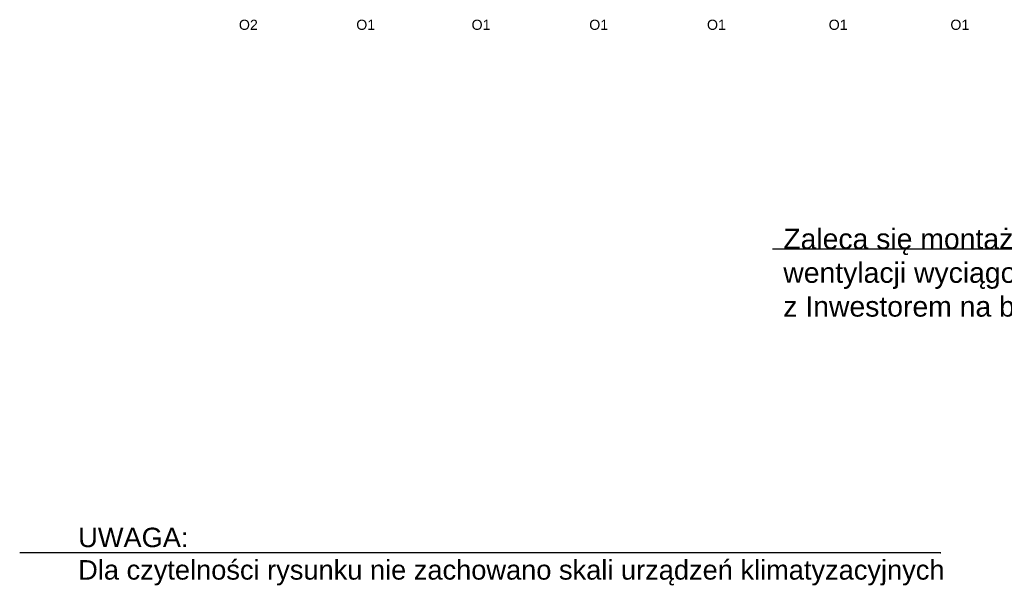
# Model space of a CAD drawing. Header units: millimetres. Extents: x 922208 to 1069538, y -182208 to -99877.
# Tile 1 of 256: x 954182 to 966317, y -180644 to -173623. Entities that reach past the tile are written whole.
import ezdxf
from ezdxf import colors
from ezdxf.entities.mleader import LeaderData, LeaderLine
from ezdxf.math import Vec2, Vec3

# ---------------------------------------------------------------- set-up
doc = ezdxf.new("R2010")
doc.units = ezdxf.units.MM
doc.header["$MEASUREMENT"] = 0
doc.linetypes.add('HIDDEN', pattern=[20, 10, -10])
for name, color, linetype, lineweight in [('IS_KLIM Opis_Średnice', 7, 'Continuous', 9), ('IS_POWRÓT', 5, 'HIDDEN', 30), ('Nowe_220-A Ściany_Nr_pióra__7', 7, 'Continuous', 13)]:
    doc.layers.add(name, color=color, linetype=linetype, lineweight=lineweight)
doc.styles.add('STYL_AUTOMATYCZNY_1', font='arial.ttf')

# ---------------------------------------------------------------- blocks, each defined once
blk = doc.blocks.new('parter01')
at = {"layer": 'Nowe_220-A Ściany_Nr_pióra__7', "color": 7, "linetype": 'Continuous', "lineweight": 0, "char_height": 125, "attachment_point": 7, "style": 'STYL_AUTOMATYCZNY_1'}
for s, insert in [('\\A1;{\\pql;\\pt0;\\fArial|b0|i0|c238|p0;\\W1.000000;O2\\fArial|b0|i0|c238|p0;\\W1.000000;\\fArial|b0|i0|c238|p0;\\W1.000000;\\fArial|b0|i0|c238|p0;\\W1.000000;}', (956883.95279, -114064.61289)), ('\\A1;{\\pql;\\pt0;\\fArial|b0|i0|c238|p0;\\W1.000000;O1\\fArial|b0|i0|c238|p0;\\W1.000000;\\fArial|b0|i0|c238|p0;\\W1.000000;\\fArial|b0|i0|c238|p0;\\W1.000000;}', (958330.23911, -114064.61289)), ('\\A1;{\\pql;\\pt0;\\fArial|b0|i0|c238|p0;\\W1.000000;O1\\fArial|b0|i0|c238|p0;\\W1.000000;\\fArial|b0|i0|c238|p0;\\W1.000000;\\fArial|b0|i0|c238|p0;\\W1.000000;}', (959751.41742, -114064.61289)), ('\\A1;{\\pql;\\pt0;\\fArial|b0|i0|c238|p0;\\W1.000000;O1\\fArial|b0|i0|c238|p0;\\W1.000000;\\fArial|b0|i0|c238|p0;\\W1.000000;\\fArial|b0|i0|c238|p0;\\W1.000000;}', (961201.41742, -114064.61289)), ('\\A1;{\\pql;\\pt0;\\fArial|b0|i0|c238|p0;\\W1.000000;O1\\fArial|b0|i0|c238|p0;\\W1.000000;\\fArial|b0|i0|c238|p0;\\W1.000000;\\fArial|b0|i0|c238|p0;\\W1.000000;}', (962652.20898, -114064.61289)), ('\\A1;{\\pql;\\pt0;\\fArial|b0|i0|c238|p0;\\W1.000000;O1\\fArial|b0|i0|c238|p0;\\W1.000000;\\fArial|b0|i0|c238|p0;\\W1.000000;\\fArial|b0|i0|c238|p0;\\W1.000000;}', (964152.20898, -114064.61289)), ('\\A1;{\\pql;\\pt0;\\fArial|b0|i0|c238|p0;\\W1.000000;O1\\fArial|b0|i0|c238|p0;\\W1.000000;\\fArial|b0|i0|c238|p0;\\W1.000000;\\fArial|b0|i0|c238|p0;\\W1.000000;}', (965652.20898, -114064.61289))]:
    blk.add_mtext(s, dxfattribs=dict(at, insert=insert))

msp = doc.modelspace()

# ---------------------------------------------------------------- block references
at = {"layer": 'IS_POWRÓT', "color": 27, "linetype": 'ByBlock', "lineweight": 30}
msp.add_blockref('parter01', (0, -59685), dxfattribs=at)

# ---------------------------------------------------------------- leaders
at = {"layer": 'IS_KLIM Opis_Średnice', "ltscale": 30}
ml = msp.add_multileader_mtext('Standard', dxfattribs=at)
ml.set_content('\\A1;\\fArial|b0|i0|c238|p0;UWAGA:\\PDla czytelności rysunku nie zachowano skali urządzeń klimatyzacyjnych', color=256)
ml.set_leader_properties()
ml.build(insert=Vec2(0, 0))
ml.multileader.update_dxf_attribs({"text_left_attachment_type": 6, "text_right_attachment_type": 6, "dogleg_length": 0.36, "arrow_head_size": 4.8})
ctx = ml.context
ctx.base_point, ctx.char_height, ctx.arrow_head_size, ctx.landing_gap_size, ctx.plane_origin = Vec3(954900, -180194), 240, 4.8, 2.4, Vec3(957702, -181599)
ctx.left_attachment, ctx.right_attachment = 6, 6
notes = []
notes.append((ctx, [(0, (1, 1, 0), (965535, -180194), (-1, 0), 0.432, [(0, [(965537, -180194)], 256, [])])]))
ctx.mtext.insert, ctx.mtext.width, ctx.mtext.defined_height, ctx.mtext.flow_direction = Vec3(954903, -179884), 14197.45, 2320, 5
ctx.mtext.has_bg_fill, ctx.mtext.bg_color, ctx.mtext.bg_scale_factor, ctx.mtext.bg_transparency, ctx.mtext.use_window_bg_color = 1, -939524096, 1.5, 0, 1
for ctx, leaders in notes:
    for number, flags, end, landing, length, lines in leaders:
        leader = LeaderData()
        leader.index, (leader.has_last_leader_line, leader.has_dogleg_vector, leader.attachment_direction) = number, flags
        leader.last_leader_point, leader.dogleg_vector, leader.dogleg_length = Vec3(end), Vec3(landing), length
        for number, points, colour, breaks in lines:
            line = LeaderLine()
            line.index, line.vertices, line.color, line.breaks = number, Vec3.list(points), colors.encode_raw_color(colour), breaks
            leader.lines.append(line)
        ctx.leaders.append(leader)

# ---------------------------------------------------------------- next in the draw order: leaders
ml = msp.add_multileader_mtext('Standard', dxfattribs=at)
ml.set_content('{\\fArial|b0|i0|c238|p0;Zaleca się montaż anemostatu wywiewnego wentylacji wyciągowej. Lokalizację uzgodnić z Inwestorem na budowie .}', color=256)
ml.set_leader_properties()
ml.build(insert=Vec2(0, 0))
ml.multileader.update_dxf_attribs({"text_left_attachment_type": 6, "text_right_attachment_type": 6, "dogleg_length": 0.8})
ctx = ml.context
ctx.base_point, ctx.char_height, ctx.plane_origin = Vec3(963591, -176453), 250, Vec3(969575, -177383)
ctx.left_attachment, ctx.right_attachment = 6, 6
notes = []
notes.append((ctx, [(1, (1, 1, 0), (970416, -176453), (-1, 0), 8, [(0, [(972888, -175854)], 0, [])])]))
ctx.mtext.insert, ctx.mtext.width, ctx.mtext.flow_direction = Vec3(963593, -176199), 6876.87, 5
ctx.mtext.has_bg_fill, ctx.mtext.bg_color, ctx.mtext.bg_scale_factor, ctx.mtext.bg_transparency, ctx.mtext.use_window_bg_color = 1, -939524096, 1.5, 0, 1
for ctx, leaders in notes:
    for number, flags, end, landing, length, lines in leaders:
        leader = LeaderData()
        leader.index, (leader.has_last_leader_line, leader.has_dogleg_vector, leader.attachment_direction) = number, flags
        leader.last_leader_point, leader.dogleg_vector, leader.dogleg_length = Vec3(end), Vec3(landing), length
        for number, points, colour, breaks in lines:
            line = LeaderLine()
            line.index, line.vertices, line.color, line.breaks = number, Vec3.list(points), colors.encode_raw_color(colour), breaks
            leader.lines.append(line)
        ctx.leaders.append(leader)

doc.saveas('drawing.dxf')
